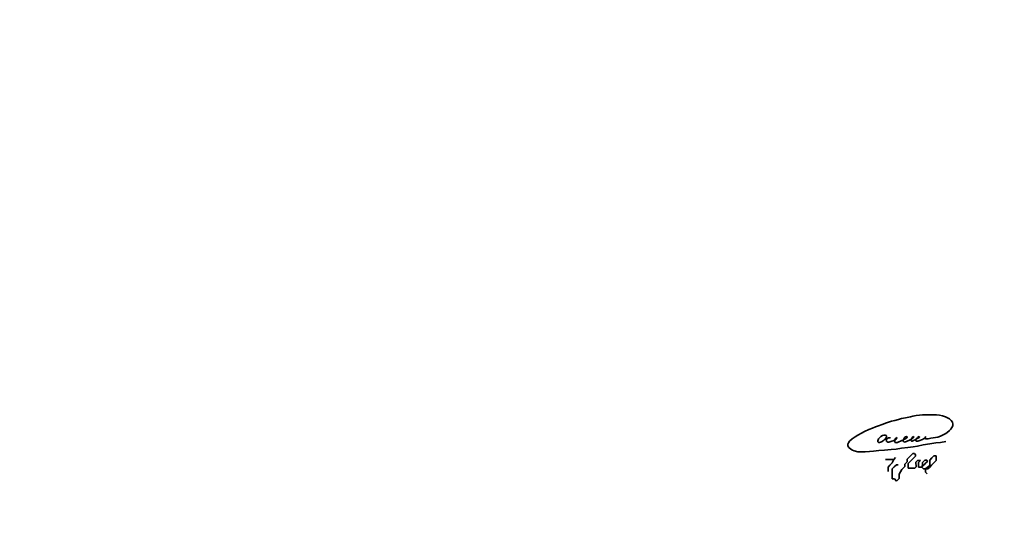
# Model space of a CAD drawing. Header units: millimetres. Extents: x 0 to 297, y 0 to 420.
# Tile 1 of 31: x 0 to 172, y 0 to 90. Entities that reach past the tile are written whole.
import ezdxf

# ---------------------------------------------------------------- set-up
doc = ezdxf.new("R2010")
doc.units = ezdxf.units.MM
doc.linetypes.add('K5LT_BASIC', pattern=[0])
doc.layers.add('Подписи', color=7, linetype='Continuous')
doc.layers.add('Системный слой', color=7, linetype='Continuous')
doc.layers.get('Подписи').off()

# ---------------------------------------------------------------- blocks, each defined once
blk = doc.blocks.new('U4')
at = {"layer": 'Системный слой', "color": 3, "linetype": 'K5LT_BASIC', "lineweight": 35, "true_color": 0x00ff00}
for p, q in [((155.7561042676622, 13.55645760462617), (156.1874159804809, 13.98759412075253)), ((156.1874159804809, 13.98759412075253), (156.4321756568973, 13.987446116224)), ((156.4321756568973, 13.987446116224), (156.6595708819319, 13.75972774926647)), ((151.3778624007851, 12.90716828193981), (151.957170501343, 12.90716828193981)), ((151.957170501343, 12.90716828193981), (152.3991932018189, 12.90716814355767)), ((152.566846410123, 12.30678322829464), (152.1563741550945, 11.8964569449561)), ((152.3991932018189, 12.90716814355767), (152.8201841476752, 12.90732815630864)), ((152.8193947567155, 12.90664824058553), (152.566846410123, 12.30678322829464)), ((152.8205840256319, 12.90830840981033), (152.8193947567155, 12.90664824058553)), ((152.8201841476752, 12.90732815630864), (153.1618232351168, 13.24922548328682)), ((153.1618232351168, 13.24922548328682), (152.8205840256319, 12.90830840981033)), ((154.758536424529, 11.71189671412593), (154.7586114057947, 12.10149849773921)), ((154.7586114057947, 12.10149849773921), (155.1848391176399, 12.52762181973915)), ((155.1848391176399, 12.52762181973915), (155.1849070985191, 12.98577427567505)), ((155.1849070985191, 12.98577427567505), (155.7561042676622, 13.55645760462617)), ((155.6507662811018, 12.50256731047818), (155.3351692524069, 12.18674178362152)), ((155.3351692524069, 12.18674178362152), (155.3353365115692, 11.72175477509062)), ((155.9559976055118, 12.80779841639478), (155.6507662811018, 12.50256731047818)), ((156.2401896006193, 13.0919904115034), (155.9559976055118, 12.80779841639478)), ((156.6593699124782, 13.51075412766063), (156.2401896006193, 13.0919904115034)), ((156.6595708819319, 13.75972774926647), (156.6593699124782, 13.51075412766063)), ((156.6939776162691, 12.42060135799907), (156.7267690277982, 12.50119285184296)), ((156.7270313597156, 11.63855223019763), (156.6939776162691, 12.42060135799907)), ((156.7267690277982, 12.50119285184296), (156.9796059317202, 12.75371505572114)), ((156.9796059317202, 12.75371505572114), (157.4843444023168, 12.75338664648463)), ((157.3052885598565, 12.57441515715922), (157.1368370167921, 12.40580443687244)), ((157.1368370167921, 12.40580443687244), (157.1370592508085, 11.93223073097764)), ((157.4843444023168, 12.75338664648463), (157.3052885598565, 12.57441515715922)), ((158.2416529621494, 12.81649813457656), (157.8315892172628, 12.40584221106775)), ((157.8315892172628, 12.40584221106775), (157.831644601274, 12.01633719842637)), ((158.126721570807, 12.00656791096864), (158.4529818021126, 12.33282773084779)), ((158.599718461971, 12.81680679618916), (158.2416529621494, 12.81649813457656)), ((158.4529818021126, 12.33282773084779), (158.76835968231, 12.64842594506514)), ((158.76835968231, 12.64842594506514), (158.599718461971, 12.81680679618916)), ((159.1367810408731, 12.39511371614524), (159.1365066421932, 11.84755014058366)), ((159.5152963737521, 13.20569571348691), (159.1366450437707, 12.82680467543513)), ((159.1366450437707, 12.82680467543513), (159.1367810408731, 12.39511371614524)), ((159.4424330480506, 11.93299921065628), (159.873920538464, 12.36448638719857)), ((159.8625699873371, 13.55323607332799), (159.5152963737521, 13.20569571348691)), ((160.2732791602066, 13.55361971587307), (159.8625699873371, 13.55323607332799)), ((159.873920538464, 12.36448638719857), (160.2736066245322, 12.76442459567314)), ((160.2734648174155, 13.21693631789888), (160.2732791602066, 13.55361971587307)), ((160.2736066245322, 12.76442459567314), (160.2734648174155, 13.21693631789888)), ((152.1563741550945, 11.8964569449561), (151.8303096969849, 11.57018384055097)), ((151.8303096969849, 11.57018384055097), (151.8304302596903, 11.19123930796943)), ((151.8304302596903, 11.19123930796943), (151.8304302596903, 10.81272360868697)), ((152.9267614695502, 11.62698927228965), (152.5690681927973, 11.26902982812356)), ((152.5690681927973, 11.26902982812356), (152.569274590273, 10.71111676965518)), ((152.569274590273, 10.71111676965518), (152.5692742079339, 10.14271134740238)), ((153.2950260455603, 11.99557732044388), (152.9267614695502, 11.62698927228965)), ((153.6112347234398, 11.99571679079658), (153.2950260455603, 11.99557732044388)), ((153.7903500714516, 10.35472010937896), (154.2221306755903, 11.17537583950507)), ((153.7904410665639, 9.607205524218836), (153.7903500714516, 10.35472010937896)), ((154.2221306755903, 11.17537583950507), (154.758536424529, 11.71189671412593)), ((155.3353365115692, 11.72175477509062), (155.3354778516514, 11.40621179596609)), ((155.3354778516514, 11.40621179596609), (155.5903695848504, 11.40632520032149)), ((155.5903695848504, 11.40632520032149), (156.0534420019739, 11.40632502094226)), ((156.0534420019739, 11.40632502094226), (156.4953159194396, 11.40645838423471)), ((156.4953159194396, 11.40645838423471), (156.7270313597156, 11.63855223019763)), ((157.1370592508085, 11.93223073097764), (157.1372307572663, 11.59559651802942)), ((157.1372307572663, 11.59559651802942), (157.4846110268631, 11.59577245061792)), ((157.4846110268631, 11.59577245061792), (157.7164579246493, 11.59589012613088)), ((157.831644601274, 12.01633719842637), (157.7160217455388, 11.59537174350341)), ((157.7160217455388, 11.59537174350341), (158.0530173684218, 11.25887885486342)), ((157.7164579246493, 11.59589012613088), (158.126721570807, 12.00656791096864)), ((158.0530173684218, 11.25887885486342), (158.3898954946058, 11.25897717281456)), ((158.4579998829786, 11.36557394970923), (158.3893497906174, 11.25848959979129)), ((158.3893497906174, 11.25848959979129), (158.3896756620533, 10.69032921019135)), ((158.3896756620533, 10.69032921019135), (158.6526377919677, 10.42751416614)), ((158.3898954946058, 11.25897717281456), (158.768755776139, 11.25911549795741)), ((159.1365066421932, 11.84755014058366), (158.4579998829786, 11.36557394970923)), ((158.768755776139, 11.25911549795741), (159.0529715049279, 11.54353766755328)), ((159.0529715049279, 11.54353766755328), (159.4424330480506, 11.93299921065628)), ((152.5692742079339, 10.14271134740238), (152.569523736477, 9.511690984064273)), ((152.569523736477, 9.511690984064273), (152.9801832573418, 9.51169126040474)), ((152.9801832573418, 9.51169126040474), (153.338041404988, 9.153955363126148)), ((153.338041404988, 9.153955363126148), (153.7904410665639, 9.607205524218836))]:
    blk.add_line(p, q, dxfattribs=at)
blk = doc.blocks.new('U5')
at = {"layer": 'Системный слой', "color": 3, "linetype": 'K5LT_BASIC', "lineweight": 35, "true_color": 0x00ff00}
for p, q in [((157.3094415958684, 20.67359116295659), (156.767519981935, 20.59406274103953)), ((157.8322514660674, 20.71828113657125), (157.3094415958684, 20.67359116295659)), ((158.4288619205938, 20.74415631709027), (157.8322514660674, 20.71828113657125)), ((159.0824642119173, 20.75254041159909), (158.4288619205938, 20.74415631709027)), ((159.6527713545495, 20.74419037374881), (159.0824642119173, 20.75254041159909)), ((160.3021585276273, 20.71385729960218), (159.6527713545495, 20.74419037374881)), ((160.8234695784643, 20.66682904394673), (160.3021585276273, 20.71385729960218)), ((161.355503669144, 20.57278829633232), (160.8234695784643, 20.66682904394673)), ((150.8246810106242, 19.06026796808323), (150.1785205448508, 18.82055666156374)), ((151.5698651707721, 19.33028385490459), (150.8246810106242, 19.06026796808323)), ((152.4505302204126, 19.59446467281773), (151.5698651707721, 19.33028385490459)), ((153.0397578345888, 19.76393224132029), (152.4505302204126, 19.59446467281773)), ((153.6335992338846, 19.93063541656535), (153.0397578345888, 19.76393224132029)), ((154.1999307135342, 20.07875227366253), (153.6335992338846, 19.93063541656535)), ((154.9057339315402, 20.23328903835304), (154.1999307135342, 20.07875227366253)), ((155.73274478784, 20.4081172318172), (154.9057339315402, 20.23328903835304)), ((156.194573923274, 20.49755370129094), (155.73274478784, 20.4081172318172)), ((156.767519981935, 20.59406274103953), (156.194573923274, 20.49755370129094)), ((161.8730838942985, 20.40531872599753), (161.355503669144, 20.57278829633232)), ((162.2568617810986, 20.22901898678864), (161.8730838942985, 20.40531872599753)), ((162.5992569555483, 20.02850008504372), (162.2568617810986, 20.22901898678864)), ((162.8867390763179, 19.76222561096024), (162.5992569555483, 20.02850008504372)), ((163.1076331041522, 19.4510163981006), (162.8867390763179, 19.76222561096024)), ((163.169297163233, 19.11079791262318), (163.1076331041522, 19.4510163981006)), ((163.1331782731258, 18.82119225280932), (163.169297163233, 19.11079791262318)), ((147.1660125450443, 17.52268027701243), (146.5511623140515, 17.16311852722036)), ((147.7418396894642, 17.81732983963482), (147.1660125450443, 17.52268027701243)), ((148.5011130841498, 18.14710578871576), (147.7418396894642, 17.81732983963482)), ((149.1256578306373, 18.39313775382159), (148.5011130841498, 18.14710578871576)), ((149.636520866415, 18.61208034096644), (149.1256578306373, 18.39313775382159)), ((150.1785205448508, 18.82055666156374), (149.636520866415, 18.61208034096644)), ((161.3781944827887, 17.15986855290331), (161.8196167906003, 17.40233582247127)), ((161.8196167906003, 17.40233582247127), (162.1310119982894, 17.60877067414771)), ((162.1310119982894, 17.60877067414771), (162.561531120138, 17.96700760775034)), ((162.561531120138, 17.96700760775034), (162.8256764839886, 18.2312220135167)), ((162.8256764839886, 18.2312220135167), (163.0102063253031, 18.50994548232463)), ((163.0102063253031, 18.50994548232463), (163.1331782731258, 18.82119225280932)), ((144.8985175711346, 15.84631097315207), (144.8247645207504, 15.58137071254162)), ((144.8247645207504, 15.58137071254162), (144.8248605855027, 15.32503972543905)), ((145.1068756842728, 16.12425972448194), (144.8985175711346, 15.84631097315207)), ((145.5434800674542, 16.50636124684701), (145.1068756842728, 16.12425972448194)), ((146.0716185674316, 16.87119701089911), (145.5434800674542, 16.50636124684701)), ((146.5511623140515, 17.16311852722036), (146.0716185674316, 16.87119701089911)), ((150.0276378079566, 16.17126806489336), (150.0789852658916, 16.37390937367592)), ((150.0691754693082, 16.00290903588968), (150.0276378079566, 16.17126806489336)), ((150.1578327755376, 15.91415043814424), (150.0691754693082, 16.00290903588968)), ((150.0789852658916, 16.37390937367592), (150.1814021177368, 16.52453760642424)), ((150.3170291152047, 15.89496251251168), (150.1578327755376, 15.91415043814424)), ((150.1814021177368, 16.52453760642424), (150.3206142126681, 16.68606817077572)), ((150.5171939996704, 15.9436940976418), (150.3170291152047, 15.89496251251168)), ((150.320613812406, 16.68606857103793), (150.5653172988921, 16.92345485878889)), ((150.7123787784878, 16.0282362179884), (150.5171939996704, 15.9436940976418)), ((150.5653172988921, 16.92345485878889), (150.874754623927, 17.12664764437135)), ((150.9565533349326, 16.16830866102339), (150.7123787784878, 16.0282362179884)), ((150.874754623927, 17.12664764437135), (151.0774752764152, 17.19174985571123)), ((151.1776759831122, 16.33083645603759), (150.9565533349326, 16.16830866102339)), ((151.0774752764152, 17.19174985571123), (151.3162805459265, 17.19167735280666)), ((151.3955522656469, 16.53638596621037), (151.1776759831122, 16.33083645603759)), ((151.3162805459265, 17.19167735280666), (151.4754588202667, 17.13372898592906)), ((151.5150911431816, 16.71015427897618), (151.3955522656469, 16.53638596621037)), ((151.4754588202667, 17.13372898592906), (151.55107166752, 17.03777554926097)), ((151.571185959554, 16.46588968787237), (151.5079228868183, 16.29754649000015)), ((151.5079228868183, 16.29754649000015), (151.5514473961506, 16.0985548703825)), ((151.5712765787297, 16.90920260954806), (151.5150911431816, 16.71015427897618)), ((151.55107166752, 17.03777554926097), (151.5712765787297, 16.90920260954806)), ((151.5514473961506, 16.0985548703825), (151.6582560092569, 15.99183494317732)), ((151.7213073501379, 16.61612227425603), (151.571185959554, 16.46588968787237)), ((151.6582560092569, 15.99183494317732), (151.7867873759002, 15.93939496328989)), ((151.8877931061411, 16.69475287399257), (151.7213073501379, 16.61612227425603)), ((151.7867873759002, 15.93939496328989), (151.9533008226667, 15.9394503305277)), ((152.0362120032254, 16.71523098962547), (151.8877931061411, 16.69475287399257)), ((151.9533008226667, 15.9394503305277), (152.1352776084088, 15.98422226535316)), ((152.2207961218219, 16.68510729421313), (152.0362120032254, 16.71523098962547)), ((152.1352776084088, 15.98422226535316), (152.3080006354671, 16.04808031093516)), ((152.2824733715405, 16.62347923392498), (152.2207961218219, 16.68510729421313)), ((152.3080006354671, 16.04808031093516), (152.4998388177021, 16.12047400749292)), ((152.4998388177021, 16.12047400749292), (152.7061945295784, 16.20075550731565)), ((152.7061945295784, 16.20075550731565), (152.9630464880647, 16.32314979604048)), ((152.9630464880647, 16.32314979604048), (153.1041967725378, 16.39916159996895)), ((153.0171701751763, 16.26501471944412), (153.0033788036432, 16.11088626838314)), ((153.0033788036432, 16.11088626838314), (153.0172328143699, 15.9791269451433)), ((153.0549758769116, 16.43149702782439), (153.0171701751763, 16.26501471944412)), ((153.0172328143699, 15.9791269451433), (153.0808209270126, 15.87258465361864)), ((153.1274945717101, 16.57087037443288), (153.0549758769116, 16.43149702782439)), ((153.0808209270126, 15.87258465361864), (153.2127800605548, 15.83906947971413)), ((153.1041967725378, 16.39916159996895), (153.2416920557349, 16.48240729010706)), ((153.2156106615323, 16.67460783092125), (153.1274945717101, 16.57087037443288)), ((153.2127800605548, 15.83906947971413), (153.3575446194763, 15.86345775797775)), ((153.3790812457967, 16.75026692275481), (153.2156106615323, 16.67460783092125)), ((153.2416920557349, 16.48240729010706), (153.3339474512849, 16.57471649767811)), ((153.3339474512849, 16.57471649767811), (153.3791336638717, 16.68507099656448)), ((153.3575446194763, 15.86345775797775), (153.4906265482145, 15.90786587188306)), ((153.3791336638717, 16.68507099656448), (153.3790812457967, 16.75026692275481)), ((153.4906265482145, 15.90786587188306), (153.7188460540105, 15.99826423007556)), ((153.7188460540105, 15.99826423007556), (154.0235728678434, 16.1277233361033)), ((154.0235728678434, 16.1277233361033), (154.23383336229, 16.21789155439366)), ((154.23383336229, 16.21789155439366), (154.4542565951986, 16.32678062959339)), ((154.4542565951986, 16.32678062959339), (154.6212838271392, 16.41308240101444)), ((154.5241784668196, 16.428383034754), (154.4739551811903, 16.27009554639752)), ((154.4739551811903, 16.27009554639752), (154.4739845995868, 16.16953604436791)), ((154.4739845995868, 16.16953604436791), (154.514224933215, 16.05146504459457)), ((154.514224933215, 16.05146504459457), (154.5695634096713, 15.9961773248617)), ((154.5719343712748, 16.5490660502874), (154.5241784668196, 16.428383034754)), ((154.5695634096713, 15.9961773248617), (154.6727170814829, 15.96856364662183)), ((154.6824400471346, 16.72999388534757), (154.5719343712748, 16.5490660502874)), ((154.6212838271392, 16.41308240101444), (154.7944524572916, 16.49689545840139)), ((154.6727170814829, 15.96856364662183), (154.8662480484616, 16.00130551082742)), ((154.8519972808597, 16.85864278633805), (154.6824400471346, 16.72999388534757)), ((154.7944524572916, 16.49689545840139), (154.9679936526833, 16.59462799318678)), ((155.0546597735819, 16.91325827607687), (154.8519972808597, 16.85864278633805)), ((154.8662480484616, 16.00130551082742), (155.0523168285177, 16.06107458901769)), ((154.9679936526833, 16.59462799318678), (155.1089338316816, 16.71041049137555)), ((155.0523168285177, 16.06107458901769), (155.3136029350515, 16.16721357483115)), ((155.1838794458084, 16.90223784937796), (155.0546597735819, 16.91325827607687)), ((155.1089338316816, 16.71041049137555), (155.1663462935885, 16.78283440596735)), ((155.1663462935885, 16.78283440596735), (155.1838794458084, 16.90223784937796)), ((155.3136029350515, 16.16721357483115), (155.4694917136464, 16.23911107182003)), ((155.4694917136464, 16.23911107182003), (155.6830800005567, 16.34065989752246)), ((155.6830800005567, 16.34065989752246), (155.8414091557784, 16.43868653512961)), ((155.903988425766, 16.55150958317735), (155.8161162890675, 16.35304385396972)), ((155.8161162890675, 16.35304385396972), (155.8161504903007, 16.25754643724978)), ((155.8161504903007, 16.25754643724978), (155.8588410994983, 16.18209421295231)), ((155.8414091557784, 16.43868653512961), (155.9871961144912, 16.53420516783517)), ((155.8588410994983, 16.18209421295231), (155.9331032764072, 16.14072372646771)), ((155.9882098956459, 16.67347679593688), (155.903988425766, 16.55150958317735)), ((155.9331032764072, 16.14072372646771), (156.0424712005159, 16.14077023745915)), ((155.9871961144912, 16.53420516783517), (156.1430222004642, 16.63725698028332)), ((156.0649028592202, 16.77529478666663), (155.9882098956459, 16.67347679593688)), ((156.0424712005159, 16.14077023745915), (156.1756808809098, 16.17832504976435)), ((156.2610506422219, 16.93943848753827), (156.0649028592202, 16.77529478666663)), ((156.1430222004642, 16.63725698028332), (156.2912375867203, 16.74530154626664)), ((156.1756808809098, 16.17832504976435), (156.3065131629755, 16.24016535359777)), ((156.3118521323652, 16.93582452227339), (156.2610506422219, 16.93943848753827)), ((156.2912375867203, 16.74530154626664), (156.3603031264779, 16.82405152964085)), ((156.3065131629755, 16.24016535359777), (156.5726491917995, 16.37952430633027)), ((156.3602542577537, 16.90110603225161), (156.3118521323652, 16.93582452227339)), ((156.3603031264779, 16.82405152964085), (156.3602542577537, 16.90110603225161)), ((156.5726491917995, 16.37952430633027), (156.7572315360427, 16.4798063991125)), ((156.7769610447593, 16.51996322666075), (156.6723607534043, 16.30721763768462)), ((156.6723607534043, 16.30721763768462), (156.7101417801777, 16.16148856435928)), ((156.7101417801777, 16.16148856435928), (156.8258679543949, 16.09869824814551)), ((156.7572315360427, 16.4798063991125), (156.9418594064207, 16.57030419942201)), ((156.9007852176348, 16.67651295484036), (156.7769610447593, 16.51996322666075)), ((156.8258679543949, 16.09869824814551), (157.0260381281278, 16.12480502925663)), ((156.9925659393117, 16.77483843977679), (156.9007852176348, 16.67651295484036)), ((156.9418594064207, 16.57030419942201), (157.1679560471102, 16.67822969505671)), ((157.1525801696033, 16.8897268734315), (156.9925659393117, 16.77483843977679)), ((157.0260381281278, 16.12480502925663), (157.1940205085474, 16.17558121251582)), ((157.2612319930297, 16.91631952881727), (157.1525801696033, 16.8897268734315)), ((157.1679560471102, 16.67822969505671), (157.2825250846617, 16.73824789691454)), ((157.1940205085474, 16.17558121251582), (157.4190932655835, 16.25466552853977)), ((157.3450339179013, 16.89053543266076), (157.2612319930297, 16.91631952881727)), ((157.2825250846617, 16.73824789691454), (157.3476629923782, 16.8060900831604)), ((157.3476629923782, 16.8060900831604), (157.3450339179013, 16.89053543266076)), ((157.4190932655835, 16.25466552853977), (157.6653514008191, 16.34364095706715)), ((157.6653514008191, 16.34364095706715), (157.8538451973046, 16.42536181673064)), ((157.8538451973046, 16.42536181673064), (158.030629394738, 16.51127231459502)), ((157.9589444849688, 15.45365292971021), (159.1348224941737, 15.66310683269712)), ((158.030629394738, 16.51127231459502), (158.1725050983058, 16.60610908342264)), ((158.1725050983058, 16.60610908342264), (158.2899852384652, 16.71338250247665)), ((158.3064732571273, 16.78996870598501), (158.2597141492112, 16.65588361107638)), ((158.2597141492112, 16.65588361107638), (158.2889787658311, 16.58042765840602)), ((158.2889787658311, 16.58042765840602), (158.4625083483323, 16.53557435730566)), ((158.2899852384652, 16.71338250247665), (158.4042888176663, 16.83549099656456)), ((158.4345723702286, 16.96072186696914), (158.3064732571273, 16.78996870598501)), ((158.4042888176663, 16.83549099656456), (158.4463370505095, 16.91426403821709)), ((158.4463370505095, 16.91426403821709), (158.4345723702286, 16.96072186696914)), ((158.4625083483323, 16.53557435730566), (158.8202225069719, 16.55949099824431)), ((158.8202225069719, 16.55949099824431), (159.2934389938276, 16.62584551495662)), ((159.1348224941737, 15.66310683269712), (160.211647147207, 15.81505324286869)), ((159.2934389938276, 16.62584551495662), (159.7132468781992, 16.68919868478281)), ((159.7132468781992, 16.68919868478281), (160.1005539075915, 16.75503822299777)), ((160.1005539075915, 16.75503822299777), (160.5273251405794, 16.84521678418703)), ((160.211647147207, 15.81505324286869), (161.0038273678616, 15.9165729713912)), ((160.5273251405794, 16.84521678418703), (160.9764095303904, 16.98245428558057)), ((160.9764095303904, 16.98245428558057), (161.3781944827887, 17.15986855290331)), ((161.0038273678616, 15.9165729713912), (161.9090369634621, 16.05382209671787)), ((144.8248605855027, 15.32503972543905), (144.9734616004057, 15.00866476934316)), ((144.9734616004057, 15.00866476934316), (145.3390054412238, 14.69760500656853)), ((145.3390054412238, 14.69760500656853), (145.6177339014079, 14.53476698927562)), ((145.6177339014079, 14.53476698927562), (145.9365072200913, 14.40804860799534)), ((145.9365072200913, 14.40804860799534), (146.53583585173, 14.27572783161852)), ((146.53583585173, 14.27572783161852), (147.1269424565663, 14.24126796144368)), ((147.1269424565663, 14.24126796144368), (147.859706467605, 14.25988864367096)), ((147.859706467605, 14.25988864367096), (148.5775485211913, 14.31902852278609)), ((148.5775485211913, 14.31902852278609), (149.3082504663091, 14.38540238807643)), ((149.3082504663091, 14.38540238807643), (150.2433473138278, 14.46629213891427)), ((150.2433473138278, 14.46629213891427), (151.2267167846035, 14.54466507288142)), ((151.2267167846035, 14.54466507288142), (152.3918509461, 14.64453075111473)), ((152.3918509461, 14.64453075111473), (153.2520294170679, 14.74463507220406)), ((153.2520294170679, 14.74463507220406), (154.2009917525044, 14.87262383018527)), ((154.2009917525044, 14.87262383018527), (155.2909778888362, 15.0159356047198)), ((155.2909778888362, 15.0159356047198), (156.2288957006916, 15.15560781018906)), ((156.2288957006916, 15.15560781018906), (156.959651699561, 15.27573057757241)), ((156.959651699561, 15.27573057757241), (157.9589444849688, 15.45365292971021))]:
    blk.add_line(p, q, dxfattribs=at)

msp = doc.modelspace()

# ---------------------------------------------------------------- block references
at = {"layer": 'Подписи'}
for name in ['U5', 'U4']:
    msp.add_blockref(name, (0, 0), dxfattribs=at)

doc.saveas('drawing.dxf')
